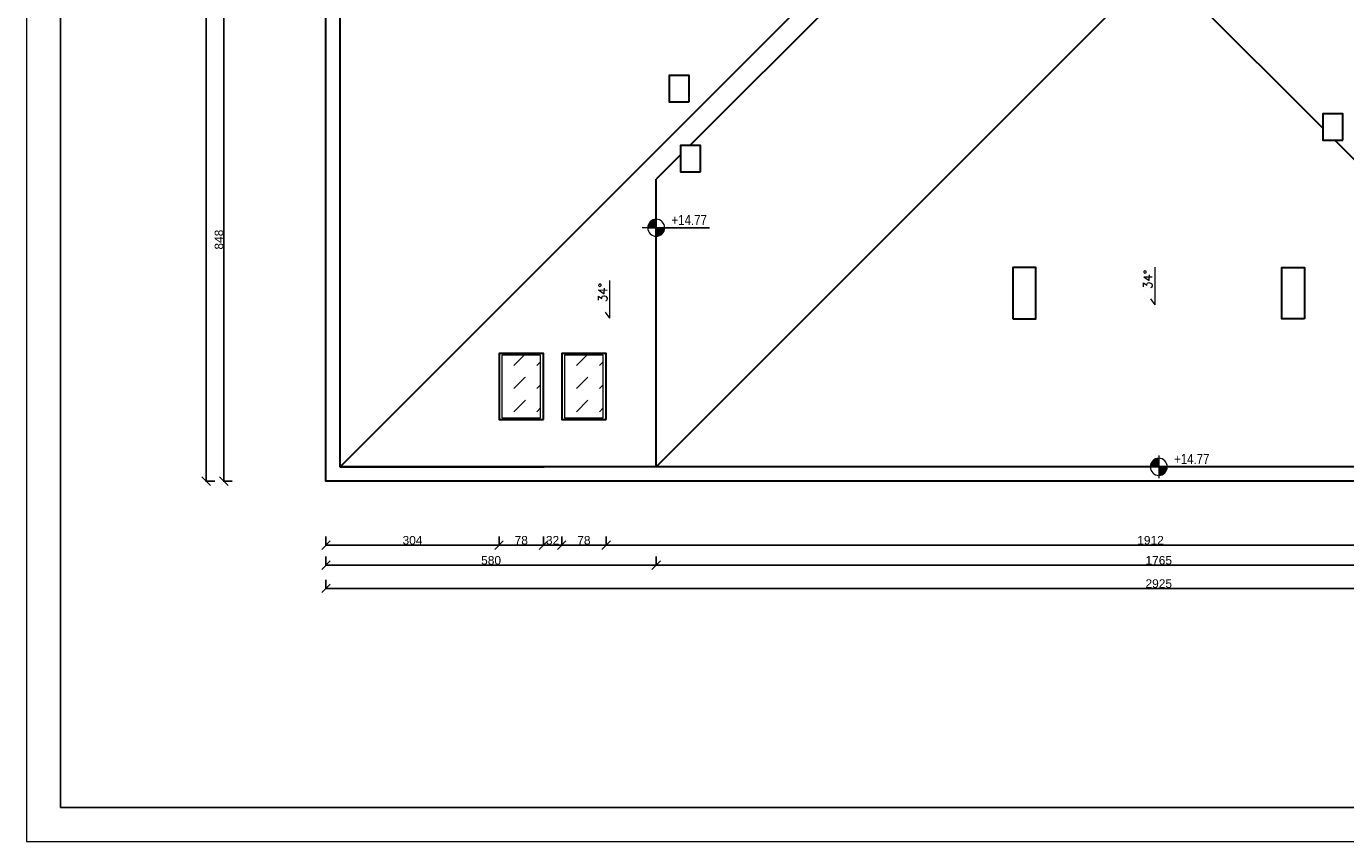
# Model space of a CAD drawing. Header units: millimetres. Extents: x 26456 to 42202, y 436 to 12316.
# Tile 17 of 36: x 35202 to 37519, y 436 to 1867. Entities that reach past the tile are written whole.
import ezdxf

# ---------------------------------------------------------------- set-up
doc = ezdxf.new("R2010")
doc.units = ezdxf.units.MM
for name, color, linetype, lineweight in [('G-ANNO-DIMS', 111, 'Continuous', 9), ('G-ANNO-TTLB', 6, 'Continuous', 9), ('G-ANNO-TTLB-MEDM', 33, 'Continuous', 25), ('Stolarka okienna', 140, 'Continuous', 15), ('Wymiary', 7, 'Continuous', 9), ('Wypełnienie ścian', 22, 'Continuous', 9), ('Ściany', 22, 'Continuous', 30)]:
    doc.layers.add(name, color=color, linetype=linetype, lineweight=lineweight)
doc.styles.add('Arial_2', font='arial.ttf', dxfattribs={"width": 0.8, "height": 18})
doc.styles.get("Standard").update_dxf_attribs({"font": 'arial.ttf'})
doc.dimstyles.new('ISO-25', dxfattribs={"dimtxt": 15, "dimasz": 15, "dimexe": 1.25, "dimexo": 0.625, "dimtad": 1, "dimdec": 0, "dimtxsty": 'Standard', "dimblk": 'OBLIQUE', "dimcen": 2.5, "dimclrt": 256, "dimadec": 0, "dimazin": 0, "dimtfac": 1, "dimtdec": 0, "dimtmove": 0, "dimatfit": 3, "dimfxl": 15, "dimfxlon": 1, "dimarcsym": 0})

# ---------------------------------------------------------------- blocks, each defined once
blk = doc.blocks.new('_Oblique')
at = {"color": 0, "linetype": 'ByBlock', "lineweight": -2}
blk.add_line((-0.5, -0.5), (0.5, 0.5), dxfattribs=at)
blk = doc.blocks.new('*D31')
at = {"layer": 'Defpoints', "color": 0, "transparency": 16777216}
for p in [(36575.7, 1916.8), (35548.7, 1069.3), (35728.2, 1069.3)]:
    blk.add_point(p, dxfattribs=at)
at = {"layer": 'Wymiary', "color": 0, "lineweight": -2, "transparency": 16777216}
for p, q in [((35563.7, 1916.8), (35547.5, 1916.8)), ((35548.7, 1916.8), (35548.7, 1069.3)), ((35563.7, 1069.3), (35547.5, 1069.3))]:
    blk.add_line(p, q, dxfattribs=at)
at = {"layer": 'Wymiary', "color": 0, "lineweight": -2, "transparency": 16777216, "xscale": 15, "yscale": 15, "zscale": 15}
for p, rotation in [((35548.7, 1916.8), 90), ((35548.7, 1069.3), 270)]:
    blk.add_blockref('_Oblique', p, dxfattribs=dict(at, rotation=rotation))
at = {"layer": 'Wymiary', "transparency": 16777216, "insert": (35540.4, 1493.1), "char_height": 15, "attachment_point": 5, "rotation": 90}
blk.add_mtext('848', dxfattribs=at)
blk = doc.blocks.new('*D32')
at = {"layer": 'Defpoints', "color": 0, "transparency": 16777216}
for p in [(35728.2, 2764.3), (35518, 1069.3), (35728.2, 1069.3)]:
    blk.add_point(p, dxfattribs=at)
at = {"layer": 'Wymiary', "color": 0, "lineweight": -2, "transparency": 16777216}
for p, q in [((35533, 2764.3), (35516.7, 2764.3)), ((35518, 2764.3), (35518, 1069.3)), ((35533, 1069.3), (35516.7, 1069.3))]:
    blk.add_line(p, q, dxfattribs=at)
at = {"layer": 'Wymiary', "color": 0, "lineweight": -2, "transparency": 16777216, "xscale": 15, "yscale": 15, "zscale": 15}
for p, rotation in [((35518, 2764.3), 90), ((35518, 1069.3), 270)]:
    blk.add_blockref('_Oblique', p, dxfattribs=dict(at, rotation=rotation))
at = {"layer": 'Wymiary', "transparency": 16777216, "insert": (35509.7, 1916.8), "char_height": 15, "attachment_point": 5, "rotation": 90}
blk.add_mtext('1695', dxfattribs=at)
blk = doc.blocks.new('*D27')
at = {"layer": 'Defpoints', "color": 0, "transparency": 16777216}
for p in [(36308.2, 1094.3), (35728.2, 1069.3), (36308.2, 921.8)]:
    blk.add_point(p, dxfattribs=at)
at = {"layer": 'Wymiary', "color": 0, "lineweight": -2, "transparency": 16777216}
for p, q in [((35728.2, 936.8), (35728.2, 920.6)), ((36308.2, 936.8), (36308.2, 920.6)), ((35728.2, 921.8), (36308.2, 921.8))]:
    blk.add_line(p, q, dxfattribs=at)
at = {"layer": 'Wymiary', "color": 0, "lineweight": -2, "transparency": 16777216, "xscale": 15, "yscale": 15, "zscale": 15, "rotation": 180}
blk.add_blockref('_Oblique', (35728.2, 921.8), dxfattribs=at)
at = {"layer": 'Wymiary', "color": 0, "lineweight": -2, "transparency": 16777216, "xscale": 15, "yscale": 15, "zscale": 15}
blk.add_blockref('_Oblique', (36308.2, 921.8), dxfattribs=at)
at = {"layer": 'Wymiary', "transparency": 16777216, "insert": (36018.2, 930.1), "char_height": 15, "attachment_point": 5}
blk.add_mtext('580', dxfattribs=at)
blk = doc.blocks.new('*D28')
at = {"layer": 'Defpoints', "color": 0, "transparency": 16777216}
for p in [(36308.2, 1094.3), (38073.2, 1094.3), (38073.2, 921.8)]:
    blk.add_point(p, dxfattribs=at)
at = {"layer": 'Wymiary', "color": 0, "lineweight": -2, "transparency": 16777216}
for p, q in [((36308.2, 936.8), (36308.2, 920.6)), ((38073.2, 936.8), (38073.2, 920.6)), ((36308.2, 921.8), (38073.2, 921.8))]:
    blk.add_line(p, q, dxfattribs=at)
at = {"layer": 'Wymiary', "color": 0, "lineweight": -2, "transparency": 16777216, "xscale": 15, "yscale": 15, "zscale": 15, "rotation": 180}
blk.add_blockref('_Oblique', (36308.2, 921.8), dxfattribs=at)
at = {"layer": 'Wymiary', "color": 0, "lineweight": -2, "transparency": 16777216, "xscale": 15, "yscale": 15, "zscale": 15}
blk.add_blockref('_Oblique', (38073.2, 921.8), dxfattribs=at)
at = {"layer": 'Wymiary', "transparency": 16777216, "insert": (37190.7, 930.1), "char_height": 15, "attachment_point": 5}
blk.add_mtext('1765', dxfattribs=at)
blk = doc.blocks.new('*D30')
at = {"layer": 'Defpoints', "color": 0, "transparency": 16777216}
for p in [(35728.2, 1069.3), (38653.2, 1069.3), (38653.2, 881)]:
    blk.add_point(p, dxfattribs=at)
at = {"layer": 'Wymiary', "color": 0, "lineweight": -2, "transparency": 16777216}
for p, q in [((35728.2, 896), (35728.2, 879.7)), ((35728.2, 881), (38653.2, 881)), ((38653.2, 896), (38653.2, 879.7))]:
    blk.add_line(p, q, dxfattribs=at)
at = {"layer": 'Wymiary', "color": 0, "lineweight": -2, "transparency": 16777216, "xscale": 15, "yscale": 15, "zscale": 15, "rotation": 180}
blk.add_blockref('_Oblique', (35728.2, 881), dxfattribs=at)
at = {"layer": 'Wymiary', "color": 0, "lineweight": -2, "transparency": 16777216, "xscale": 15, "yscale": 15, "zscale": 15}
blk.add_blockref('_Oblique', (38653.2, 881), dxfattribs=at)
at = {"layer": 'Wymiary', "transparency": 16777216, "insert": (37190.7, 889.3), "char_height": 15, "attachment_point": 5}
blk.add_mtext('2925', dxfattribs=at)
blk = doc.blocks.new('*D38')
at = {"layer": 'Defpoints', "color": 0, "transparency": 16777216}
for p in [(36032.2, 1177.3), (35728.2, 1069.3), (36032.2, 957)]:
    blk.add_point(p, dxfattribs=at)
at = {"layer": 'Wymiary', "color": 0, "lineweight": -2, "transparency": 16777216}
for p, q in [((35728.2, 972), (35728.2, 955.7)), ((35728.2, 957), (36032.2, 957)), ((36032.2, 972), (36032.2, 955.7))]:
    blk.add_line(p, q, dxfattribs=at)
at = {"layer": 'Wymiary', "color": 0, "lineweight": -2, "transparency": 16777216, "xscale": 15, "yscale": 15, "zscale": 15, "rotation": 180}
blk.add_blockref('_Oblique', (35728.2, 957), dxfattribs=at)
at = {"layer": 'Wymiary', "color": 0, "lineweight": -2, "transparency": 16777216, "xscale": 15, "yscale": 15, "zscale": 15}
blk.add_blockref('_Oblique', (36032.2, 957), dxfattribs=at)
at = {"layer": 'Wymiary', "transparency": 16777216, "insert": (35880.2, 965.3), "char_height": 15, "attachment_point": 5}
blk.add_mtext('304', dxfattribs=at)
blk = doc.blocks.new('*D39')
at = {"layer": 'Defpoints', "color": 0, "transparency": 16777216}
for p in [(36032.2, 1177.3), (36110.2, 1177.3), (36110.2, 957)]:
    blk.add_point(p, dxfattribs=at)
at = {"layer": 'Wymiary', "color": 0, "lineweight": -2, "transparency": 16777216}
for p, q in [((36032.2, 972), (36032.2, 955.7)), ((36032.2, 957), (36110.2, 957)), ((36110.2, 972), (36110.2, 955.7))]:
    blk.add_line(p, q, dxfattribs=at)
at = {"layer": 'Wymiary', "color": 0, "lineweight": -2, "transparency": 16777216, "xscale": 15, "yscale": 15, "zscale": 15, "rotation": 180}
blk.add_blockref('_Oblique', (36032.2, 957), dxfattribs=at)
at = {"layer": 'Wymiary', "color": 0, "lineweight": -2, "transparency": 16777216, "xscale": 15, "yscale": 15, "zscale": 15}
blk.add_blockref('_Oblique', (36110.2, 957), dxfattribs=at)
at = {"layer": 'Wymiary', "transparency": 16777216, "insert": (36071.2, 965.3), "char_height": 15, "attachment_point": 5}
blk.add_mtext('78', dxfattribs=at)
blk = doc.blocks.new('*D40')
at = {"layer": 'Defpoints', "color": 0, "transparency": 16777216}
for p in [(36110.2, 1177.3), (36142.2, 1177.3), (36142.2, 957)]:
    blk.add_point(p, dxfattribs=at)
at = {"layer": 'Wymiary', "color": 0, "lineweight": -2, "transparency": 16777216}
for p, q in [((36110.2, 972), (36110.2, 955.7)), ((36110.2, 957), (36142.2, 957)), ((36142.2, 972), (36142.2, 955.7))]:
    blk.add_line(p, q, dxfattribs=at)
at = {"layer": 'Wymiary', "color": 0, "lineweight": -2, "transparency": 16777216, "xscale": 15, "yscale": 15, "zscale": 15, "rotation": 180}
blk.add_blockref('_Oblique', (36110.2, 957), dxfattribs=at)
at = {"layer": 'Wymiary', "color": 0, "lineweight": -2, "transparency": 16777216, "xscale": 15, "yscale": 15, "zscale": 15}
blk.add_blockref('_Oblique', (36142.2, 957), dxfattribs=at)
at = {"layer": 'Wymiary', "transparency": 16777216, "insert": (36126.2, 965.3), "char_height": 15, "attachment_point": 5}
blk.add_mtext('32', dxfattribs=at)
blk = doc.blocks.new('*D41')
at = {"layer": 'Defpoints', "color": 0, "transparency": 16777216}
for p in [(36142.2, 1177.3), (36220.2, 1177.3), (36220.2, 957)]:
    blk.add_point(p, dxfattribs=at)
at = {"layer": 'Wymiary', "color": 0, "lineweight": -2, "transparency": 16777216}
for p, q in [((36142.2, 972), (36142.2, 955.7)), ((36142.2, 957), (36220.2, 957)), ((36220.2, 972), (36220.2, 955.7))]:
    blk.add_line(p, q, dxfattribs=at)
at = {"layer": 'Wymiary', "color": 0, "lineweight": -2, "transparency": 16777216, "xscale": 15, "yscale": 15, "zscale": 15, "rotation": 180}
blk.add_blockref('_Oblique', (36142.2, 957), dxfattribs=at)
at = {"layer": 'Wymiary', "color": 0, "lineweight": -2, "transparency": 16777216, "xscale": 15, "yscale": 15, "zscale": 15}
blk.add_blockref('_Oblique', (36220.2, 957), dxfattribs=at)
at = {"layer": 'Wymiary', "transparency": 16777216, "insert": (36181.2, 965.3), "char_height": 15, "attachment_point": 5}
blk.add_mtext('78', dxfattribs=at)
blk = doc.blocks.new('*D42')
at = {"layer": 'Defpoints', "color": 0, "transparency": 16777216}
for p in [(36220.2, 1177.3), (38132.2, 1177.3), (38132.2, 957)]:
    blk.add_point(p, dxfattribs=at)
at = {"layer": 'Wymiary', "color": 0, "lineweight": -2, "transparency": 16777216}
for p, q in [((36220.2, 972), (36220.2, 955.7)), ((36220.2, 957), (38132.2, 957)), ((38132.2, 972), (38132.2, 955.7))]:
    blk.add_line(p, q, dxfattribs=at)
at = {"layer": 'Wymiary', "color": 0, "lineweight": -2, "transparency": 16777216, "xscale": 15, "yscale": 15, "zscale": 15, "rotation": 180}
blk.add_blockref('_Oblique', (36220.2, 957), dxfattribs=at)
at = {"layer": 'Wymiary', "color": 0, "lineweight": -2, "transparency": 16777216, "xscale": 15, "yscale": 15, "zscale": 15}
blk.add_blockref('_Oblique', (38132.2, 957), dxfattribs=at)
at = {"layer": 'Wymiary', "transparency": 16777216, "insert": (37176.2, 965.3), "char_height": 15, "attachment_point": 5}
blk.add_mtext('1912', dxfattribs=at)

msp = doc.modelspace()

# ---------------------------------------------------------------- hatches: boundary and pattern name
at = {"layer": 'G-ANNO-DIMS', "true_color": 0x000000}
h = msp.add_hatch(color=18, dxfattribs=at)
edge = h.paths.add_edge_path()
edge.add_arc((36308.2, 1513.9), 15, 90, 180)
edge.add_line((36293.2, 1513.9), (36308.2, 1513.9))
edge.add_line((36308.2, 1513.9), (36308.2, 1528.9))
h = msp.add_hatch(color=18, dxfattribs=at)
edge = h.paths.add_edge_path()
edge.add_arc((36308.2, 1513.9), 15, 270, 360)
edge.add_line((36323.2, 1513.9), (36308.2, 1513.9))
edge.add_line((36308.2, 1513.9), (36308.2, 1498.9))
h = msp.add_hatch(color=18, dxfattribs=at)
edge = h.paths.add_edge_path()
edge.add_arc((37190.7, 1094.3), 15, 90, 180)
edge.add_line((37175.7, 1094.3), (37190.7, 1094.3))
edge.add_line((37190.7, 1094.3), (37190.7, 1109.3))
h = msp.add_hatch(color=18, dxfattribs=at)
edge = h.paths.add_edge_path()
edge.add_arc((37190.7, 1094.3), 15, 270, 360)
edge.add_line((37205.7, 1094.3), (37190.7, 1094.3))
edge.add_line((37190.7, 1094.3), (37190.7, 1079.3))
at = {"layer": 'Wypełnienie ścian', "true_color": 0x000000}
h = msp.add_hatch(dxfattribs=at)
h.set_pattern_fill('DASH', color=18, scale=9, angle=45)
h.set_pattern_definition([(45, (21146.428, -3375.368), (3e-15, 40.41115), [28.575, -28.575])])
h.paths.add_polyline_path([(36077.4, 1290.2), (36037.2, 1290.2), (36037.2, 1249.7), (36077.7, 1249.7)])
h.paths.add_polyline_path([(36105.2, 1290.2), (36077.7, 1290.2), (36077.7, 1249.7), (36105.2, 1249.7)])
h.paths.add_polyline_path([(36105.2, 1249.7), (36077.7, 1249.7), (36077.7, 1180.6), (36105.2, 1180.6)])
h.paths.add_polyline_path([(36077.7, 1249.7), (36037.2, 1249.7), (36037.2, 1180.6), (36077.7, 1180.6)])
h = msp.add_hatch(dxfattribs=at)
h.set_pattern_fill('DASH', color=18, scale=9, angle=45)
h.set_pattern_definition([(45, (21256.428, -3375.368), (3e-15, 40.41115), [28.575, -28.575])])
h.paths.add_polyline_path([(36187.4, 1290.2), (36147.2, 1290.2), (36147.2, 1249.7), (36187.7, 1249.7)])
h.paths.add_polyline_path([(36215.2, 1290.2), (36187.7, 1290.2), (36187.7, 1249.7), (36215.2, 1249.7)])
h.paths.add_polyline_path([(36215.2, 1249.7), (36187.7, 1249.7), (36187.7, 1180.6), (36215.2, 1180.6)])
h.paths.add_polyline_path([(36187.7, 1249.7), (36147.2, 1249.7), (36147.2, 1180.6), (36187.7, 1180.6)])

# ---------------------------------------------------------------- linework, layer by layer
at = {"layer": 'G-ANNO-DIMS', "color": 18, "true_color": 0x000000}
for p, q in [((36308.2, 1533.9), (36308.2, 1493.9)), ((36401.6, 1513.9), (36283.7, 1513.9)), ((36328.2, 1513.9), (36288.2, 1513.9)), ((36293.2, 1513.9), (36308.2, 1513.9)), ((36308.2, 1513.9), (36308.2, 1528.9)), ((36323.2, 1513.9), (36308.2, 1513.9)), ((36308.2, 1513.9), (36308.2, 1498.9)), ((36308.2, 1513.9), (36401.6, 1513.9)), ((37190.7, 1114.3), (37190.7, 1074.3)), ((37284.1, 1094.3), (37166.2, 1094.3)), ((37210.7, 1094.3), (37170.7, 1094.3)), ((37175.7, 1094.3), (37190.7, 1094.3)), ((37190.7, 1094.3), (37190.7, 1109.3)), ((37205.7, 1094.3), (37190.7, 1094.3)), ((37190.7, 1094.3), (37190.7, 1079.3)), ((37190.7, 1094.3), (37284.1, 1094.3))]:
    msp.add_line(p, q, dxfattribs=at)
for centre, start, end in [((36308.2, 1513.9), 90, 180), ((36308.2, 1513.9), 180, 270), ((36308.2, 1513.9), 0, 90), ((36308.2, 1513.9), 270, 0), ((37190.7, 1094.3), 90, 180), ((37190.7, 1094.3), 180, 270), ((37190.7, 1094.3), 0, 90), ((37190.7, 1094.3), 270, 0)]:
    msp.add_arc(centre, 15, start, end, dxfattribs=at)
at = {"layer": 'G-ANNO-TTLB'}
msp.add_lwpolyline([(40202.1, 3406.5), (35202.1, 3406.5), (35202.1, 436.5), (40202.1, 436.5)], close=True, dxfattribs=at)
at = {"layer": 'G-ANNO-TTLB-MEDM'}
msp.add_lwpolyline([(40142.1, 3356.5), (35262.1, 3356.5), (35262.1, 496.5), (40142.1, 496.5)], close=True, dxfattribs=at)
at = {"layer": 'Stolarka okienna'}
for p, q in [((37184.1, 1378.8), (37184.1, 1444.9)), ((36226.9, 1355.5), (36226.9, 1421.6)), ((37184.1, 1378.8), (37176.7, 1389.2)), ((36226.9, 1355.5), (36219.4, 1365.9))]:
    msp.add_line(p, q, dxfattribs=at)
for points in [[(36105.2, 1180.6), (36105.2, 1290.2), (36037.2, 1290.2), (36037.2, 1180.6)], [(36215.2, 1180.6), (36215.2, 1290.2), (36147.2, 1290.2), (36147.2, 1180.6)]]:
    msp.add_lwpolyline(points, close=True, dxfattribs=at)
at = {"layer": 'Ściany'}
for p, q in [((35753.2, 1094.3), (36575.7, 1916.8)), ((36308.2, 1094.3), (37130.7, 1916.8)), ((36625.7, 1916.8), (36367.4, 1658.6)), ((37478.9, 1688.6), (37250.7, 1916.8)), ((38073.2, 1094.3), (37499.9, 1667.6)), ((36350.9, 1642), (36308.2, 1599.3)), ((36308.2, 1094.3), (36308.2, 1599.3)), ((35753.2, 1094.3), (36111.2, 1094.3))]:
    msp.add_line(p, q, dxfattribs=at)
for points in [[(38653.2, 1069.3), (35728.2, 1069.3), (35728.2, 2764.3), (38653.2, 2764.3)], [(38628.2, 1094.3), (35753.2, 1094.3), (35753.2, 2739.3), (38628.2, 2739.3)], [(36365.9, 1734.7), (36365.9, 1757.9), (36365.9, 1781.1), (36330.9, 1781.1), (36330.9, 1757.9), (36330.9, 1734.7)], [(37513.9, 1667.6), (37513.9, 1690.8), (37513.9, 1714), (37478.9, 1714), (37478.9, 1690.8), (37478.9, 1667.6)], [(36385.9, 1612.2), (36385.9, 1635.4), (36385.9, 1658.6), (36350.9, 1658.6), (36350.9, 1635.4), (36350.9, 1612.2)], [(36934.7, 1354.3), (36974.7, 1354.3), (36974.7, 1444.3), (36934.7, 1444.3)], [(37446.7, 1354.3), (37406.7, 1354.3), (37406.7, 1444.3), (37446.7, 1444.3)], [(36110.2, 1177.3), (36110.2, 1293.3), (36032.2, 1293.3), (36032.2, 1177.3)], [(36220.2, 1177.3), (36220.2, 1293.3), (36142.2, 1293.3), (36142.2, 1177.3)]]:
    msp.add_lwpolyline(points, close=True, dxfattribs=at)

# ---------------------------------------------------------------- texts
at = {"layer": 'G-ANNO-DIMS', "color": 18, "true_color": 0x000000, "char_height": 18, "width": 60.159, "attachment_point": 1, "line_spacing_factor": 0.941778, "style": 'Arial_2'}
for insert in [(36335.1, 1536.6), (37217.6, 1117.1)]:
    msp.add_mtext('+14.77', dxfattribs=dict(at, insert=insert))
at = {"layer": 'Stolarka okienna', "char_height": 15, "attachment_point": 1, "rotation": 89.1217}
for insert in [(37163.9, 1406.8), (36206.7, 1383.5)]:
    msp.add_mtext('{\\Fsimplex|c0;34%%D}', dxfattribs=dict(at, insert=insert))

# ---------------------------------------------------------------- dimensions: what is measured, and where the dimension line sits
at = {"layer": 'Wymiary'}
dim = msp.add_linear_dim(base=(35518, 1069.3), p1=(35728.2, 2764.3), p2=(35728.2, 1069.3), angle=90, dimstyle='ISO-25', dxfattribs=at)
dim.commit()
dim.dimension.update_dxf_attribs({"geometry": '*D32', "text_midpoint": (35509.7, 1916.8)})
dim = msp.add_linear_dim(base=(35548.7061797, 1069.3438781), p1=(36575.6724522, 1916.8438781), p2=(35728.1724522, 1069.3438781), angle=90, dimstyle='ISO-25', override={"dimtmove": 1}, dxfattribs=at)
dim.commit()
dim.dimension.update_dxf_attribs({"geometry": '*D31', "text_midpoint": (35540.4225849, 1493.0938781)})
for base, p1, p2, picture, middle in [((36032.2, 957), (35728.2, 1069.3), (36032.2, 1177.3), '*D38', (35880.2, 965.3)), ((36110.2, 957), (36032.2, 1177.3), (36110.2, 1177.3), '*D39', (36071.2, 965.3)), ((36142.2, 957), (36110.2, 1177.3), (36142.2, 1177.3), '*D40', (36126.2, 965.3)), ((36220.2, 957), (36142.2, 1177.3), (36220.2, 1177.3), '*D41', (36181.2, 965.3)), ((38132.2, 957), (36220.2, 1177.3), (38132.2, 1177.3), '*D42', (37176.2, 965.3)), ((36308.2, 921.8), (35728.2, 1069.3), (36308.2, 1094.3), '*D27', (36018.2, 930.1)), ((38653.2, 881), (35728.2, 1069.3), (38653.2, 1069.3), '*D30', (37190.7, 889.3))]:
    dim = msp.add_linear_dim(base=base, p1=p1, p2=p2, dimstyle='ISO-25', dxfattribs=at)
    dim.commit()
    dim.dimension.update_dxf_attribs({"geometry": picture, "text_midpoint": middle})
dim = msp.add_linear_dim(base=(38073.2, 921.8), p1=(36308.2, 1094.3), p2=(38073.2, 1094.3), dimstyle='ISO-25', override={"dimtmove": 1}, dxfattribs=at)
dim.commit()
dim.dimension.update_dxf_attribs({"geometry": '*D28', "text_midpoint": (37190.7, 930.1)})

doc.saveas('drawing.dxf')
